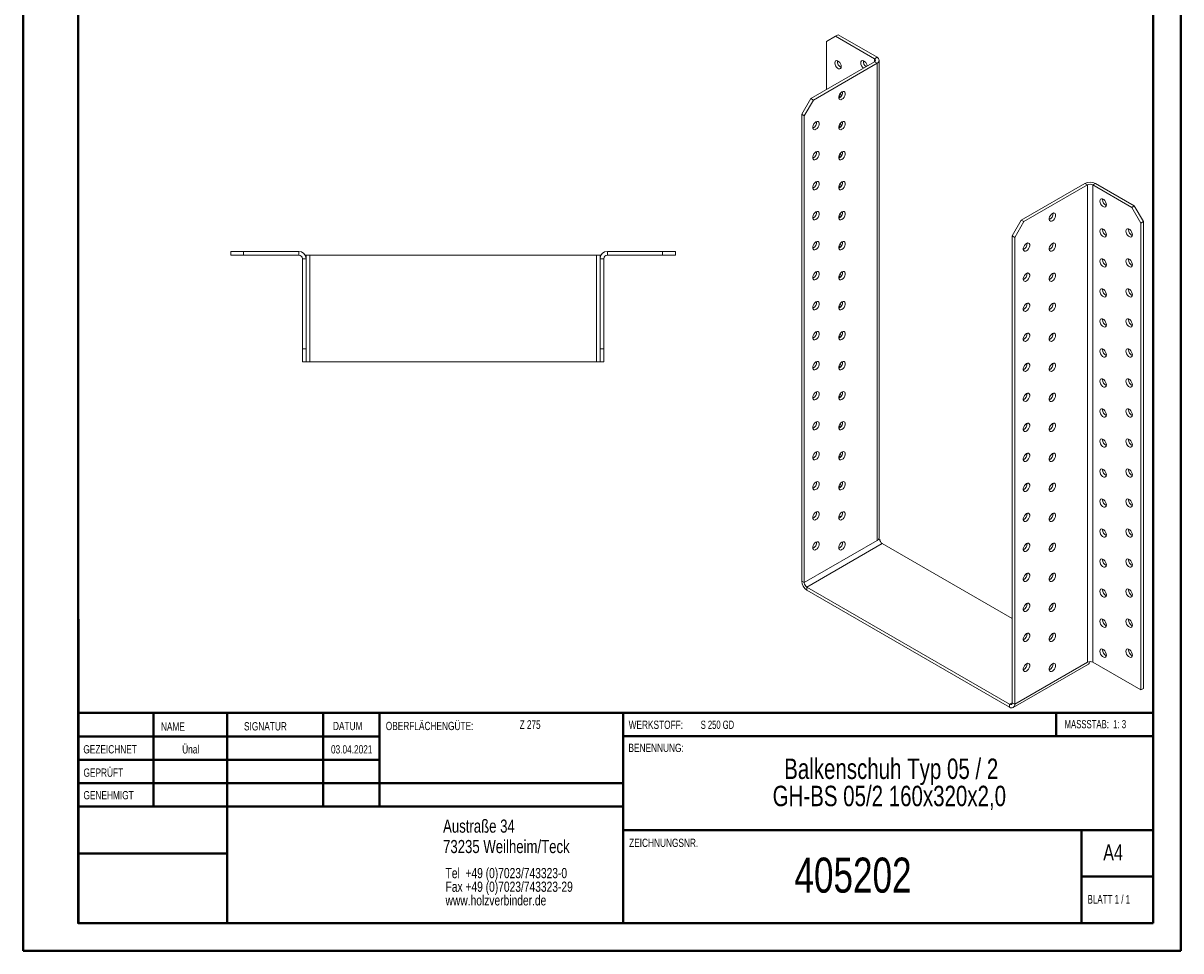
# Model space of a CAD drawing. Header units: millimetres. Extents: x 0 to 210, y 0 to 297.
# Tile 1 of 2: x 0 to 210, y 0 to 168. Entities that reach past the tile are written whole.
import ezdxf

# ---------------------------------------------------------------- set-up
doc = ezdxf.new("R2010")
doc.units = ezdxf.units.MM
doc.styles.add('SLDTEXTSTYLE0', font='TXT', dxfattribs={"width": 0.75})
doc.styles.add('SLDTEXTSTYLE1', font='TXT', dxfattribs={"width": 0.681818})
doc.styles.add('SLDTEXTSTYLE2', font='TXT', dxfattribs={"width": 0.7})
doc.styles.add('SLDTEXTSTYLE3', font='TXT', dxfattribs={"width": 0.6875})

# ---------------------------------------------------------------- blocks, each defined once
blk = doc.blocks.new('SW_NOTE_0')
at = {"color": 0, "linetype": 'Continuous', "lineweight": 0, "char_height": 1.8521, "attachment_point": 1, "style": 'SLDTEXTSTYLE0'}
for s, insert in [('Tel  +49 (0)7023/743323-0', (0, 2.39)), ('Fax +49 (0)7023/743323-29', (0, -0.08)), ('www.holzverbinder.de', (0, -2.55))]:
    blk.add_mtext(s, dxfattribs=dict(at, insert=insert))
blk = doc.blocks.new('SW_NOTE_1')
at = {"color": 0, "linetype": 'Continuous', "lineweight": 0, "char_height": 3.7042, "attachment_point": 2, "style": 'SLDTEXTSTYLE0'}
for s, insert in [('Balkenschuh Typ 05 / 2', (26.74, 4.77)), ('GH-BS 05/2 160x320x2,0', (26.4, -0.16))]:
    blk.add_mtext(s, dxfattribs=dict(at, insert=insert))

msp = doc.modelspace()

# ---------------------------------------------------------------- linework, layer by layer
at = {"color": 7, "linetype": 'Continuous', "lineweight": 40}
for p, q in [((0.08, 0.21), (0.08, 297.21)), ((210.08, 0.21), (210.08, 297.21)), ((10.08, 5.21), (10.08, 292.21)), ((205.08, 5.21), (205.08, 292.21)), ((10.11, 60.37), (10.11, 5.12)), ((205.08, 43.37), (10.11, 43.37)), ((23.71, 43.37), (23.71, 26.37)), ((37.1, 43.37), (37.1, 5.12)), ((54.51, 43.37), (54.51, 26.37)), ((64.71, 26.37), (64.71, 43.37)), ((108.91, 43.37), (108.91, 5.12)), ((187.47, 39.12), (187.47, 43.37)), ((64.71, 39.1), (10.11, 39.1)), ((205.08, 39.12), (108.91, 39.12)), ((64.71, 34.87), (10.11, 34.87)), ((108.91, 30.62), (10.11, 30.62)), ((108.91, 26.37), (10.11, 26.37)), ((108.91, 22.12), (205.08, 22.12)), ((192.08, 5.21), (192.08, 22.21)), ((37.1, 17.87), (10.11, 17.87)), ((10.11, 13.71), (10.08, 13.71)), ((205.08, 13.71), (192.08, 13.71)), ((10.11, 9.46), (10.08, 9.46)), ((10.08, 5.21), (205.08, 5.21)), ((205.08, 5.21), (180.99, 5.21)), ((0.08, 0.21), (210.08, 0.21))]:
    msp.add_line(p, q, dxfattribs=at)
at = {"color": 7, "linetype": 'Continuous', "lineweight": 15}
for p, q in [((147.43, 166.05), (145.78, 165.1)), ((147.9, 166.32), (147.43, 166.05)), ((154.5, 161.97), (147.43, 166.05)), ((154.97, 162.24), (147.9, 166.32)), ((145.78, 165.1), (145.78, 156.39)), ((154.5, 161.97), (154.97, 162.24)), ((154.5, 161.97), (154.5, 161.42)), ((142.95, 154.76), (154.5, 161.42)), ((143.42, 154.48), (154.97, 161.15)), ((154.5, 161.42), (154.97, 161.15)), ((154.97, 74.6), (154.97, 161.15)), ((155.36, 75.14), (155.36, 161.69)), ((141.3, 151.9), (142.95, 154.76)), ((143.42, 154.48), (141.77, 151.63)), ((142.95, 154.76), (143.42, 154.48)), ((141.77, 151.63), (141.3, 151.9)), ((141.3, 67.25), (141.3, 151.9)), ((141.77, 66.98), (141.77, 151.63)), ((181.13, 132.71), (192.68, 139.38)), ((181.61, 132.44), (193.16, 139.11)), ((193.16, 139.11), (192.68, 139.38)), ((193.16, 139.11), (193.16, 52.55)), ((194.1, 139.11), (194.57, 139.38)), ((194.1, 52.55), (194.1, 139.11)), ((201.17, 135.03), (194.1, 139.11)), ((201.64, 135.3), (194.57, 139.38)), ((195.87, 136.45), (195.88, 136.57)), ((201.17, 135.03), (201.64, 135.3)), ((202.82, 132.17), (201.17, 135.03)), ((201.64, 135.3), (203.29, 132.44)), ((179.48, 129.85), (181.13, 132.71)), ((181.61, 132.44), (179.96, 129.58)), ((181.13, 132.71), (181.61, 132.44)), ((203.29, 132.44), (202.82, 132.17)), ((203.29, 47.79), (203.29, 132.44)), ((195.87, 131.01), (195.88, 131.13)), ((200.58, 131.01), (200.59, 131.13)), ((202.82, 47.52), (202.82, 132.17)), ((179.96, 129.58), (179.48, 129.85)), ((179.48, 45.21), (179.48, 129.85)), ((179.96, 44.93), (179.96, 129.58)), ((37.73, 126.37), (37.73, 127.04)), ((37.73, 127.04), (40.06, 127.04)), ((40.06, 126.37), (37.73, 126.37)), ((40.06, 127.04), (40.06, 126.37)), ((50.06, 127.04), (40.06, 127.04)), ((50.06, 126.37), (40.06, 126.37)), ((50.06, 126.37), (50.06, 127.04)), ((51.4, 126.37), (51.22, 126.37)), ((51.4, 126.37), (51.4, 125.71)), ((52.06, 126.37), (51.4, 126.37)), ((52.06, 107.04), (52.06, 126.37)), ((104.06, 126.37), (52.06, 126.37)), ((104.73, 126.37), (104.06, 126.37)), ((104.06, 126.37), (104.06, 107.04)), ((104.73, 125.71), (104.73, 126.37)), ((104.73, 126.37), (104.91, 126.37)), ((106.06, 126.37), (106.06, 127.04)), ((116.06, 127.04), (106.06, 127.04)), ((116.06, 126.37), (106.06, 126.37)), ((116.06, 126.37), (116.06, 127.04)), ((116.06, 127.04), (118.4, 127.04)), ((118.4, 126.37), (116.06, 126.37)), ((118.4, 127.04), (118.4, 126.37)), ((50.73, 125.71), (51.4, 125.71)), ((50.73, 109.37), (50.73, 125.71)), ((51.4, 109.37), (51.4, 125.71)), ((105.4, 125.71), (104.73, 125.71)), ((104.73, 109.37), (104.73, 125.71)), ((105.4, 109.37), (105.4, 125.71)), ((195.87, 125.57), (195.88, 125.69)), ((200.58, 125.57), (200.59, 125.69)), ((195.87, 120.12), (195.88, 120.24)), ((200.58, 120.12), (200.59, 120.24)), ((195.87, 114.68), (195.88, 114.8)), ((200.58, 114.68), (200.59, 114.8)), ((50.73, 109.37), (51.4, 109.37)), ((50.73, 107.04), (50.73, 109.37)), ((51.4, 109.37), (51.4, 107.04)), ((104.73, 109.37), (105.4, 109.37)), ((104.73, 107.04), (104.73, 109.37)), ((105.4, 109.37), (105.4, 107.04)), ((195.87, 109.24), (195.88, 109.35)), ((200.58, 109.24), (200.59, 109.36)), ((51.4, 107.04), (50.73, 107.04)), ((51.4, 107.04), (52.06, 107.04)), ((52.06, 107.04), (104.06, 107.04)), ((104.06, 107.04), (104.73, 107.04)), ((105.4, 107.04), (104.73, 107.04)), ((195.87, 103.79), (195.88, 103.91)), ((200.58, 103.79), (200.59, 103.91)), ((195.87, 98.35), (195.88, 98.47)), ((200.58, 98.35), (200.59, 98.47)), ((195.87, 92.91), (195.88, 93.02)), ((200.58, 92.91), (200.59, 93.02)), ((195.87, 87.46), (195.88, 87.58)), ((200.58, 87.46), (200.59, 87.58)), ((195.87, 82.02), (195.88, 82.14)), ((200.58, 82.02), (200.59, 82.14)), ((148.09, 79.11), (148.42, 78.93)), ((195.87, 76.57), (195.88, 76.69)), ((200.58, 76.57), (200.59, 76.69)), ((154.97, 74.6), (141.77, 66.98)), ((142.24, 66.16), (155.91, 74.05)), ((155.44, 74.87), (154.97, 74.6)), ((155.44, 74.87), (155.32, 74.94)), ((179.48, 60.45), (155.91, 74.05)), ((195.87, 71.13), (195.88, 71.25)), ((200.58, 71.13), (200.59, 71.25)), ((141.77, 66.98), (141.3, 67.25)), ((142.24, 66.16), (179.01, 44.93)), ((142.24, 66.16), (142.24, 65.62)), ((142.24, 65.62), (179.01, 44.39)), ((195.87, 65.69), (195.88, 65.81)), ((200.58, 65.69), (200.59, 65.81)), ((195.87, 60.24), (195.88, 60.36)), ((200.58, 60.24), (200.59, 60.36)), ((195.87, 54.8), (195.88, 54.92)), ((200.58, 54.8), (200.59, 54.92)), ((179.96, 44.93), (193.16, 52.55)), ((194.1, 52.55), (202.82, 47.52)), ((179.68, 44.32), (193.35, 52.22)), ((203.29, 47.79), (202.82, 47.52)), ((179.48, 45.21), (179.01, 44.93)), ((179.01, 44.93), (179.01, 44.39)), ((179.48, 45.21), (179.96, 44.93))]:
    msp.add_line(p, q, dxfattribs=at)
at = {"color": 7, "linetype": 'Continuous', "lineweight": 0}
for p, q in [((64.71, 39.12), (10.11, 39.12)), ((23.71, 5.21), (23.71, 5.12)), ((54.51, 5.21), (54.51, 5.12))]:
    msp.add_line(p, q, dxfattribs=at)
at = {"color": 7, "linetype": 'Continuous', "lineweight": 15, "flags": 128}
for points in [[(148.49, 160.54), (148.45, 160.79), (148.35, 161.05), (148.2, 161.3), (148, 161.49), (147.8, 161.61), (147.61, 161.64), (147.45, 161.58), (147.35, 161.43), (147.31, 161.22), (147.35, 160.96), (147.45, 160.7), (147.61, 160.46), (147.8, 160.27), (148, 160.15), (148.2, 160.12), (148.35, 160.18), (148.45, 160.33), (148.49, 160.54)], [(153.19, 160.67), (153.17, 160.79), (153.07, 161.05), (152.91, 161.3), (152.72, 161.49), (152.51, 161.61), (152.32, 161.64), (152.16, 161.58), (152.06, 161.43), (152.03, 161.22), (152.06, 160.97), (152.16, 160.7), (152.32, 160.46), (152.51, 160.27)], [(148.61, 155.98), (148.41, 155.82), (148.23, 155.6), (148.1, 155.34), (148.03, 155.08), (148.03, 154.85), (148.1, 154.66), (148.23, 154.56), (148.41, 154.54), (148.61, 154.62), (148.81, 154.78), (148.99, 155), (149.12, 155.25), (149.19, 155.52), (149.19, 155.75), (149.12, 155.93), (148.99, 156.04), (148.81, 156.06), (148.61, 155.98)], [(143.89, 150.54), (143.69, 150.38), (143.52, 150.16), (143.38, 149.9), (143.31, 149.64), (143.31, 149.4), (143.38, 149.22), (143.52, 149.12), (143.69, 149.1), (143.89, 149.18), (144.1, 149.33), (144.27, 149.55), (144.4, 149.81), (144.47, 150.07), (144.47, 150.31), (144.4, 150.49), (144.27, 150.6), (144.1, 150.61), (143.89, 150.54)], [(148.61, 150.54), (148.41, 150.38), (148.23, 150.16), (148.1, 149.9), (148.03, 149.64), (148.03, 149.4), (148.1, 149.22), (148.23, 149.12), (148.41, 149.1), (148.61, 149.18), (148.81, 149.33), (148.99, 149.55), (149.12, 149.81), (149.19, 150.07), (149.19, 150.31), (149.12, 150.49), (148.99, 150.6), (148.81, 150.61), (148.61, 150.54)], [(143.89, 145.09), (143.69, 144.94), (143.52, 144.72), (143.38, 144.46), (143.31, 144.2), (143.31, 143.96), (143.38, 143.78), (143.52, 143.67), (143.69, 143.66), (143.89, 143.73), (144.1, 143.89), (144.27, 144.11), (144.4, 144.37), (144.47, 144.63), (144.47, 144.87), (144.4, 145.05), (144.27, 145.15), (144.1, 145.17), (143.89, 145.09)], [(148.61, 145.09), (148.41, 144.94), (148.23, 144.71), (148.1, 144.46), (148.03, 144.2), (148.03, 143.96), (148.1, 143.78), (148.23, 143.67), (148.41, 143.66), (148.61, 143.73), (148.81, 143.89), (148.99, 144.11), (149.12, 144.37), (149.19, 144.63), (149.19, 144.87), (149.12, 145.05), (148.99, 145.15), (148.81, 145.17), (148.61, 145.09)], [(143.89, 139.65), (143.69, 139.49), (143.52, 139.27), (143.38, 139.01), (143.31, 138.75), (143.31, 138.52), (143.38, 138.33), (143.52, 138.23), (143.69, 138.21), (143.89, 138.29), (144.1, 138.45), (144.27, 138.67), (144.4, 138.92), (144.47, 139.19), (144.47, 139.42), (144.4, 139.6), (144.27, 139.71), (144.1, 139.72), (143.89, 139.65)], [(148.61, 139.65), (148.41, 139.49), (148.23, 139.27), (148.1, 139.01), (148.03, 138.75), (148.03, 138.52), (148.1, 138.33), (148.23, 138.23), (148.41, 138.21), (148.61, 138.29), (148.81, 138.45), (148.99, 138.67), (149.12, 138.92), (149.19, 139.19), (149.19, 139.42), (149.12, 139.6), (148.99, 139.71), (148.81, 139.72), (148.61, 139.65)], [(195.39, 136.18), (195.43, 136.39), (195.53, 136.54), (195.69, 136.6), (195.88, 136.57), (196.09, 136.45), (196.28, 136.26), (196.44, 136.02), (196.54, 135.75), (196.57, 135.5), (196.54, 135.29), (196.44, 135.14), (196.28, 135.08), (196.09, 135.11), (195.88, 135.23), (195.69, 135.42), (195.53, 135.66), (195.43, 135.93), (195.39, 136.18)], [(143.89, 134.21), (143.69, 134.05), (143.52, 133.83), (143.38, 133.57), (143.31, 133.31), (143.31, 133.07), (143.38, 132.89), (143.52, 132.79), (143.69, 132.77), (143.89, 132.84), (144.1, 133), (144.27, 133.22), (144.4, 133.48), (144.47, 133.74), (144.47, 133.98), (144.4, 134.16), (144.27, 134.27), (144.1, 134.28), (143.89, 134.21)], [(148.61, 134.21), (148.41, 134.05), (148.23, 133.83), (148.1, 133.57), (148.03, 133.31), (148.03, 133.07), (148.1, 132.89), (148.23, 132.79), (148.41, 132.77), (148.61, 132.84), (148.81, 133), (148.99, 133.22), (149.12, 133.48), (149.19, 133.74), (149.19, 133.98), (149.12, 134.16), (148.99, 134.26), (148.81, 134.28), (148.61, 134.21)], [(186.79, 133.94), (186.59, 133.78), (186.41, 133.56), (186.28, 133.3), (186.21, 133.04), (186.21, 132.8), (186.28, 132.62), (186.41, 132.52), (186.59, 132.5), (186.79, 132.58), (186.99, 132.73), (187.17, 132.95), (187.3, 133.21), (187.37, 133.47), (187.37, 133.71), (187.3, 133.89), (187.17, 134), (186.99, 134.01), (186.79, 133.94)], [(195.39, 130.74), (195.43, 130.95), (195.53, 131.1), (195.69, 131.16), (195.88, 131.13), (196.09, 131.01), (196.28, 130.82), (196.44, 130.57), (196.54, 130.31), (196.57, 130.06), (196.54, 129.85), (196.44, 129.7), (196.28, 129.64), (196.09, 129.67), (195.88, 129.79), (195.69, 129.98), (195.53, 130.22), (195.43, 130.48), (195.39, 130.74)], [(200.11, 130.74), (200.14, 130.95), (200.25, 131.1), (200.4, 131.16), (200.6, 131.13), (200.8, 131.01), (200.99, 130.82), (201.15, 130.58), (201.25, 130.31), (201.29, 130.06), (201.25, 129.85), (201.15, 129.7), (200.99, 129.64), (200.8, 129.67), (200.6, 129.79), (200.4, 129.98), (200.25, 130.22), (200.14, 130.49), (200.11, 130.74)], [(143.89, 128.76), (143.69, 128.6), (143.52, 128.38), (143.38, 128.13), (143.31, 127.86), (143.31, 127.63), (143.38, 127.45), (143.52, 127.34), (143.69, 127.33), (143.89, 127.4), (144.1, 127.56), (144.27, 127.78), (144.4, 128.04), (144.47, 128.3), (144.47, 128.53), (144.4, 128.72), (144.27, 128.82), (144.1, 128.84), (143.89, 128.76)], [(148.61, 128.76), (148.41, 128.6), (148.23, 128.38), (148.1, 128.13), (148.03, 127.86), (148.03, 127.63), (148.1, 127.45), (148.23, 127.34), (148.41, 127.33), (148.61, 127.4), (148.81, 127.56), (148.99, 127.78), (149.12, 128.04), (149.19, 128.3), (149.19, 128.53), (149.12, 128.72), (148.99, 128.82), (148.81, 128.84), (148.61, 128.76)], [(182.08, 128.49), (181.88, 128.34), (181.7, 128.12), (181.57, 127.86), (181.5, 127.6), (181.5, 127.36), (181.57, 127.18), (181.7, 127.07), (181.88, 127.06), (182.08, 127.13), (182.28, 127.29), (182.46, 127.51), (182.59, 127.77), (182.66, 128.03), (182.66, 128.27), (182.59, 128.45), (182.46, 128.55), (182.28, 128.57), (182.08, 128.49)], [(186.79, 128.49), (186.59, 128.34), (186.41, 128.12), (186.28, 127.86), (186.21, 127.6), (186.21, 127.36), (186.28, 127.18), (186.41, 127.07), (186.59, 127.06), (186.79, 127.13), (186.99, 127.29), (187.17, 127.51), (187.3, 127.77), (187.37, 128.03), (187.37, 128.27), (187.3, 128.45), (187.17, 128.55), (186.99, 128.57), (186.79, 128.49)], [(195.39, 125.29), (195.43, 125.51), (195.53, 125.65), (195.69, 125.71), (195.88, 125.68), (196.09, 125.57), (196.28, 125.37), (196.44, 125.13), (196.54, 124.87), (196.57, 124.61), (196.54, 124.4), (196.44, 124.26), (196.28, 124.2), (196.09, 124.23), (195.88, 124.34), (195.69, 124.54), (195.53, 124.78), (195.43, 125.04), (195.39, 125.29)], [(200.11, 125.3), (200.14, 125.51), (200.25, 125.65), (200.4, 125.71), (200.6, 125.68), (200.8, 125.57), (200.99, 125.37), (201.15, 125.13), (201.25, 124.87), (201.29, 124.61), (201.25, 124.4), (201.15, 124.26), (200.99, 124.2), (200.8, 124.23), (200.6, 124.34), (200.4, 124.54), (200.25, 124.78), (200.14, 125.04), (200.11, 125.3)], [(143.89, 123.32), (143.69, 123.16), (143.52, 122.94), (143.38, 122.68), (143.31, 122.42), (143.31, 122.18), (143.38, 122), (143.52, 121.9), (143.69, 121.88), (143.89, 121.96), (144.1, 122.12), (144.27, 122.34), (144.4, 122.59), (144.47, 122.86), (144.47, 123.09), (144.4, 123.27), (144.27, 123.38), (144.1, 123.39), (143.89, 123.32)], [(148.61, 123.32), (148.41, 123.16), (148.23, 122.94), (148.1, 122.68), (148.03, 122.42), (148.03, 122.18), (148.1, 122), (148.23, 121.9), (148.41, 121.88), (148.61, 121.96), (148.81, 122.11), (148.99, 122.34), (149.12, 122.59), (149.19, 122.85), (149.19, 123.09), (149.12, 123.27), (148.99, 123.38), (148.81, 123.39), (148.61, 123.32)], [(182.08, 123.05), (181.88, 122.89), (181.7, 122.67), (181.57, 122.42), (181.5, 122.15), (181.5, 121.92), (181.57, 121.73), (181.7, 121.63), (181.88, 121.61), (182.08, 121.69), (182.28, 121.85), (182.46, 122.07), (182.59, 122.32), (182.66, 122.59), (182.66, 122.82), (182.59, 123), (182.46, 123.11), (182.28, 123.13), (182.08, 123.05)], [(186.79, 123.05), (186.59, 122.89), (186.41, 122.67), (186.28, 122.41), (186.21, 122.15), (186.21, 121.92), (186.28, 121.73), (186.41, 121.63), (186.59, 121.61), (186.79, 121.69), (186.99, 121.85), (187.17, 122.07), (187.3, 122.32), (187.37, 122.59), (187.37, 122.82), (187.3, 123), (187.17, 123.11), (186.99, 123.12), (186.79, 123.05)], [(195.39, 119.85), (195.43, 120.06), (195.53, 120.21), (195.69, 120.27), (195.88, 120.24), (196.09, 120.12), (196.28, 119.93), (196.44, 119.69), (196.54, 119.42), (196.57, 119.17), (196.54, 118.96), (196.44, 118.81), (196.28, 118.75), (196.09, 118.78), (195.88, 118.9), (195.69, 119.09), (195.53, 119.33), (195.43, 119.6), (195.39, 119.85)], [(200.11, 119.85), (200.14, 120.06), (200.25, 120.21), (200.4, 120.27), (200.6, 120.24), (200.8, 120.12), (200.99, 119.93), (201.15, 119.69), (201.25, 119.42), (201.29, 119.17), (201.25, 118.96), (201.15, 118.81), (200.99, 118.75), (200.8, 118.78), (200.6, 118.9), (200.4, 119.09), (200.25, 119.33), (200.14, 119.6), (200.11, 119.85)], [(143.89, 117.88), (143.69, 117.72), (143.52, 117.5), (143.38, 117.24), (143.31, 116.98), (143.31, 116.74), (143.38, 116.56), (143.52, 116.45), (143.69, 116.44), (143.89, 116.51), (144.1, 116.67), (144.27, 116.89), (144.4, 117.15), (144.47, 117.41), (144.47, 117.65), (144.4, 117.83), (144.27, 117.93), (144.1, 117.95), (143.89, 117.88)], [(148.61, 117.87), (148.41, 117.72), (148.23, 117.5), (148.1, 117.24), (148.03, 116.98), (148.03, 116.74), (148.1, 116.56), (148.23, 116.45), (148.41, 116.44), (148.61, 116.51), (148.81, 116.67), (148.99, 116.89), (149.12, 117.15), (149.19, 117.41), (149.19, 117.65), (149.12, 117.83), (148.99, 117.93), (148.81, 117.95), (148.61, 117.87)], [(182.08, 117.61), (181.88, 117.45), (181.7, 117.23), (181.57, 116.97), (181.5, 116.71), (181.5, 116.47), (181.57, 116.29), (181.7, 116.19), (181.88, 116.17), (182.08, 116.25), (182.28, 116.4), (182.46, 116.62), (182.59, 116.88), (182.66, 117.14), (182.66, 117.38), (182.59, 117.56), (182.46, 117.67), (182.28, 117.68), (182.08, 117.61)], [(186.79, 117.61), (186.59, 117.45), (186.41, 117.23), (186.28, 116.97), (186.21, 116.71), (186.21, 116.47), (186.28, 116.29), (186.41, 116.19), (186.59, 116.17), (186.79, 116.25), (186.99, 116.4), (187.17, 116.62), (187.3, 116.88), (187.37, 117.14), (187.37, 117.38), (187.3, 117.56), (187.17, 117.67), (186.99, 117.68), (186.79, 117.61)], [(195.39, 114.41), (195.43, 114.62), (195.53, 114.77), (195.69, 114.83), (195.88, 114.8), (196.09, 114.68), (196.28, 114.49), (196.44, 114.24), (196.54, 113.98), (196.57, 113.73), (196.54, 113.51), (196.44, 113.37), (196.28, 113.31), (196.09, 113.34), (195.88, 113.46), (195.69, 113.65), (195.53, 113.89), (195.43, 114.15), (195.39, 114.41)], [(200.11, 114.41), (200.14, 114.62), (200.25, 114.77), (200.4, 114.83), (200.6, 114.8), (200.8, 114.68), (200.99, 114.49), (201.15, 114.24), (201.25, 113.98), (201.29, 113.73), (201.25, 113.52), (201.15, 113.37), (200.99, 113.31), (200.8, 113.34), (200.6, 113.46), (200.4, 113.65), (200.25, 113.89), (200.14, 114.15), (200.11, 114.41)], [(143.89, 112.43), (143.69, 112.27), (143.52, 112.05), (143.38, 111.8), (143.31, 111.53), (143.31, 111.3), (143.38, 111.12), (143.52, 111.01), (143.69, 111), (143.89, 111.07), (144.1, 111.23), (144.27, 111.45), (144.4, 111.71), (144.47, 111.97), (144.47, 112.2), (144.4, 112.39), (144.27, 112.49), (144.1, 112.51), (143.89, 112.43)], [(148.61, 112.43), (148.41, 112.27), (148.23, 112.05), (148.1, 111.8), (148.03, 111.53), (148.03, 111.3), (148.1, 111.12), (148.23, 111.01), (148.41, 110.99), (148.61, 111.07), (148.81, 111.23), (148.99, 111.45), (149.12, 111.7), (149.19, 111.97), (149.19, 112.2), (149.12, 112.39), (148.99, 112.49), (148.81, 112.51), (148.61, 112.43)], [(182.08, 112.16), (181.88, 112.01), (181.7, 111.78), (181.57, 111.53), (181.5, 111.27), (181.5, 111.03), (181.57, 110.85), (181.7, 110.74), (181.88, 110.73), (182.08, 110.8), (182.28, 110.96), (182.46, 111.18), (182.59, 111.44), (182.66, 111.7), (182.66, 111.94), (182.59, 112.12), (182.46, 112.22), (182.28, 112.24), (182.08, 112.16)], [(186.79, 112.16), (186.59, 112), (186.41, 111.78), (186.28, 111.53), (186.21, 111.27), (186.21, 111.03), (186.28, 110.85), (186.41, 110.74), (186.59, 110.73), (186.79, 110.8), (186.99, 110.96), (187.17, 111.18), (187.3, 111.44), (187.37, 111.7), (187.37, 111.94), (187.3, 112.12), (187.17, 112.22), (186.99, 112.24), (186.79, 112.16)], [(195.39, 108.96), (195.43, 109.18), (195.53, 109.32), (195.69, 109.38), (195.88, 109.35), (196.09, 109.23), (196.28, 109.04), (196.44, 108.8), (196.54, 108.54), (196.57, 108.28), (196.54, 108.07), (196.44, 107.93), (196.28, 107.86), (196.09, 107.89), (195.88, 108.01), (195.69, 108.2), (195.53, 108.45), (195.43, 108.71), (195.39, 108.96)], [(200.11, 108.96), (200.14, 109.18), (200.25, 109.32), (200.4, 109.38), (200.6, 109.35), (200.8, 109.24), (200.99, 109.04), (201.15, 108.8), (201.25, 108.54), (201.29, 108.28), (201.25, 108.07), (201.15, 107.93), (200.99, 107.86), (200.8, 107.89), (200.6, 108.01), (200.4, 108.2), (200.25, 108.45), (200.14, 108.71), (200.11, 108.96)], [(143.89, 106.99), (143.69, 106.83), (143.52, 106.61), (143.38, 106.35), (143.31, 106.09), (143.31, 105.85), (143.38, 105.67), (143.52, 105.57), (143.69, 105.55), (143.89, 105.63), (144.1, 105.78), (144.27, 106), (144.4, 106.26), (144.47, 106.52), (144.47, 106.76), (144.4, 106.94), (144.27, 107.05), (144.1, 107.06), (143.89, 106.99)], [(148.61, 106.99), (148.41, 106.83), (148.23, 106.61), (148.1, 106.35), (148.03, 106.09), (148.03, 105.85), (148.1, 105.67), (148.23, 105.57), (148.41, 105.55), (148.61, 105.63), (148.81, 105.78), (148.99, 106), (149.12, 106.26), (149.19, 106.52), (149.19, 106.76), (149.12, 106.94), (148.99, 107.05), (148.81, 107.06), (148.61, 106.99)], [(182.08, 106.72), (181.88, 106.56), (181.7, 106.34), (181.57, 106.08), (181.5, 105.82), (181.5, 105.59), (181.57, 105.4), (181.7, 105.3), (181.88, 105.28), (182.08, 105.36), (182.28, 105.52), (182.46, 105.74), (182.59, 105.99), (182.66, 106.26), (182.66, 106.49), (182.59, 106.67), (182.46, 106.78), (182.28, 106.79), (182.08, 106.72)], [(186.79, 106.72), (186.59, 106.56), (186.41, 106.34), (186.28, 106.08), (186.21, 105.82), (186.21, 105.59), (186.28, 105.4), (186.41, 105.3), (186.59, 105.28), (186.79, 105.36), (186.99, 105.52), (187.17, 105.74), (187.3, 105.99), (187.37, 106.26), (187.37, 106.49), (187.3, 106.67), (187.17, 106.78), (186.99, 106.79), (186.79, 106.72)], [(195.39, 103.52), (195.43, 103.73), (195.53, 103.88), (195.69, 103.94), (195.88, 103.91), (196.09, 103.79), (196.28, 103.6), (196.44, 103.36), (196.54, 103.09), (196.57, 102.84), (196.54, 102.63), (196.44, 102.48), (196.28, 102.42), (196.09, 102.45), (195.88, 102.57), (195.69, 102.76), (195.53, 103), (195.43, 103.27), (195.39, 103.52)], [(200.11, 103.52), (200.14, 103.73), (200.25, 103.88), (200.4, 103.94), (200.6, 103.91), (200.8, 103.79), (200.99, 103.6), (201.15, 103.36), (201.25, 103.09), (201.29, 102.84), (201.25, 102.63), (201.15, 102.48), (200.99, 102.42), (200.8, 102.45), (200.6, 102.57), (200.4, 102.76), (200.25, 103), (200.14, 103.27), (200.11, 103.52)], [(143.89, 101.54), (143.69, 101.39), (143.52, 101.17), (143.38, 100.91), (143.31, 100.65), (143.31, 100.41), (143.38, 100.23), (143.52, 100.12), (143.69, 100.11), (143.89, 100.18), (144.1, 100.34), (144.27, 100.56), (144.4, 100.82), (144.47, 101.08), (144.47, 101.32), (144.4, 101.5), (144.27, 101.6), (144.1, 101.62), (143.89, 101.54)], [(148.61, 101.54), (148.41, 101.39), (148.23, 101.17), (148.1, 100.91), (148.03, 100.65), (148.03, 100.41), (148.1, 100.23), (148.23, 100.12), (148.41, 100.11), (148.61, 100.18), (148.81, 100.34), (148.99, 100.56), (149.12, 100.82), (149.19, 101.08), (149.19, 101.32), (149.12, 101.5), (148.99, 101.6), (148.81, 101.62), (148.61, 101.54)], [(182.08, 101.28), (181.88, 101.12), (181.7, 100.9), (181.57, 100.64), (181.5, 100.38), (181.5, 100.14), (181.57, 99.96), (181.7, 99.86), (181.88, 99.84), (182.08, 99.91), (182.28, 100.07), (182.46, 100.29), (182.59, 100.55), (182.66, 100.81), (182.66, 101.05), (182.59, 101.23), (182.46, 101.34), (182.28, 101.35), (182.08, 101.28)], [(186.79, 101.28), (186.59, 101.12), (186.41, 100.9), (186.28, 100.64), (186.21, 100.38), (186.21, 100.14), (186.28, 99.96), (186.41, 99.85), (186.59, 99.84), (186.79, 99.91), (186.99, 100.07), (187.17, 100.29), (187.3, 100.55), (187.37, 100.81), (187.37, 101.05), (187.3, 101.23), (187.17, 101.33), (186.99, 101.35), (186.79, 101.28)], [(195.39, 98.08), (195.43, 98.29), (195.53, 98.43), (195.69, 98.5), (195.88, 98.47), (196.09, 98.35), (196.28, 98.16), (196.44, 97.91), (196.54, 97.65), (196.57, 97.4), (196.54, 97.18), (196.44, 97.04), (196.28, 96.98), (196.09, 97.01), (195.88, 97.13), (195.69, 97.32), (195.53, 97.56), (195.43, 97.82), (195.39, 98.08)], [(200.11, 98.08), (200.14, 98.29), (200.25, 98.43), (200.4, 98.5), (200.6, 98.47), (200.8, 98.35), (200.99, 98.16), (201.15, 97.91), (201.25, 97.65), (201.29, 97.4), (201.25, 97.18), (201.15, 97.04), (200.99, 96.98), (200.8, 97.01), (200.6, 97.13), (200.4, 97.32), (200.25, 97.56), (200.14, 97.82), (200.11, 98.08)], [(143.89, 96.1), (143.69, 95.94), (143.52, 95.72), (143.38, 95.47), (143.31, 95.2), (143.31, 94.97), (143.38, 94.79), (143.52, 94.68), (143.69, 94.66), (143.89, 94.74), (144.1, 94.9), (144.27, 95.12), (144.4, 95.37), (144.47, 95.64), (144.47, 95.87), (144.4, 96.05), (144.27, 96.16), (144.1, 96.18), (143.89, 96.1)], [(148.61, 96.1), (148.41, 95.94), (148.23, 95.72), (148.1, 95.47), (148.03, 95.2), (148.03, 94.97), (148.1, 94.78), (148.23, 94.68), (148.41, 94.66), (148.61, 94.74), (148.81, 94.9), (148.99, 95.12), (149.12, 95.37), (149.19, 95.64), (149.19, 95.87), (149.12, 96.05), (148.99, 96.16), (148.81, 96.18), (148.61, 96.1)], [(182.08, 95.83), (181.88, 95.67), (181.7, 95.45), (181.57, 95.2), (181.5, 94.93), (181.5, 94.7), (181.57, 94.52), (181.7, 94.41), (181.88, 94.4), (182.08, 94.47), (182.28, 94.63), (182.46, 94.85), (182.59, 95.11), (182.66, 95.37), (182.66, 95.6), (182.59, 95.79), (182.46, 95.89), (182.28, 95.91), (182.08, 95.83)], [(186.79, 95.83), (186.59, 95.67), (186.41, 95.45), (186.28, 95.2), (186.21, 94.93), (186.21, 94.7), (186.28, 94.52), (186.41, 94.41), (186.59, 94.4), (186.79, 94.47), (186.99, 94.63), (187.17, 94.85), (187.3, 95.11), (187.37, 95.37), (187.37, 95.6), (187.3, 95.79), (187.17, 95.89), (186.99, 95.91), (186.79, 95.83)], [(195.39, 92.63), (195.43, 92.85), (195.53, 92.99), (195.69, 93.05), (195.88, 93.02), (196.09, 92.9), (196.28, 92.71), (196.44, 92.47), (196.54, 92.21), (196.57, 91.95), (196.54, 91.74), (196.44, 91.59), (196.28, 91.53), (196.09, 91.56), (195.88, 91.68), (195.69, 91.87), (195.53, 92.12), (195.43, 92.38), (195.39, 92.63)], [(200.11, 92.63), (200.14, 92.85), (200.25, 92.99), (200.4, 93.05), (200.6, 93.02), (200.8, 92.9), (200.99, 92.71), (201.15, 92.47), (201.25, 92.21), (201.29, 91.95), (201.25, 91.74), (201.15, 91.6), (200.99, 91.53), (200.8, 91.56), (200.6, 91.68), (200.4, 91.87), (200.25, 92.12), (200.14, 92.38), (200.11, 92.63)], [(143.89, 90.66), (143.69, 90.5), (143.52, 90.28), (143.38, 90.02), (143.31, 89.76), (143.31, 89.52), (143.38, 89.34), (143.52, 89.24), (143.69, 89.22), (143.89, 89.3), (144.1, 89.45), (144.27, 89.67), (144.4, 89.93), (144.47, 90.19), (144.47, 90.43), (144.4, 90.61), (144.27, 90.72), (144.1, 90.73), (143.89, 90.66)], [(148.61, 90.66), (148.41, 90.5), (148.23, 90.28), (148.1, 90.02), (148.03, 89.76), (148.03, 89.52), (148.1, 89.34), (148.23, 89.24), (148.41, 89.22), (148.61, 89.3), (148.81, 89.45), (148.99, 89.67), (149.12, 89.93), (149.19, 90.19), (149.19, 90.43), (149.12, 90.61), (148.99, 90.72), (148.81, 90.73), (148.61, 90.66)], [(182.08, 90.39), (181.88, 90.23), (181.7, 90.01), (181.57, 89.75), (181.5, 89.49), (181.5, 89.25), (181.57, 89.07), (181.7, 88.97), (181.88, 88.95), (182.08, 89.03), (182.28, 89.18), (182.46, 89.41), (182.59, 89.66), (182.66, 89.92), (182.66, 90.16), (182.59, 90.34), (182.46, 90.45), (182.28, 90.46), (182.08, 90.39)], [(186.79, 90.39), (186.59, 90.23), (186.41, 90.01), (186.28, 89.75), (186.21, 89.49), (186.21, 89.25), (186.28, 89.07), (186.41, 88.97), (186.59, 88.95), (186.79, 89.03), (186.99, 89.18), (187.17, 89.4), (187.3, 89.66), (187.37, 89.92), (187.37, 90.16), (187.3, 90.34), (187.17, 90.45), (186.99, 90.46), (186.79, 90.39)], [(195.39, 87.19), (195.43, 87.4), (195.53, 87.55), (195.69, 87.61), (195.88, 87.58), (196.09, 87.46), (196.28, 87.27), (196.44, 87.03), (196.54, 86.76), (196.57, 86.51), (196.54, 86.3), (196.44, 86.15), (196.28, 86.09), (196.09, 86.12), (195.88, 86.24), (195.69, 86.43), (195.53, 86.67), (195.43, 86.94), (195.39, 87.19)], [(200.11, 87.19), (200.14, 87.4), (200.25, 87.55), (200.4, 87.61), (200.6, 87.58), (200.8, 87.46), (200.99, 87.27), (201.15, 87.03), (201.25, 86.76), (201.29, 86.51), (201.25, 86.3), (201.15, 86.15), (200.99, 86.09), (200.8, 86.12), (200.6, 86.24), (200.4, 86.43), (200.25, 86.67), (200.14, 86.94), (200.11, 87.19)], [(143.89, 85.21), (143.69, 85.06), (143.52, 84.84), (143.38, 84.58), (143.31, 84.32), (143.31, 84.08), (143.38, 83.9), (143.52, 83.79), (143.69, 83.78), (143.89, 83.85), (144.1, 84.01), (144.27, 84.23), (144.4, 84.49), (144.47, 84.75), (144.47, 84.99), (144.4, 85.17), (144.27, 85.27), (144.1, 85.29), (143.89, 85.21)], [(148.61, 85.21), (148.41, 85.06), (148.23, 84.84), (148.1, 84.58), (148.03, 84.32), (148.03, 84.08), (148.1, 83.9), (148.23, 83.79), (148.41, 83.78), (148.61, 83.85), (148.81, 84.01), (148.99, 84.23), (149.12, 84.49), (149.19, 84.75), (149.19, 84.99), (149.12, 85.17), (148.99, 85.27), (148.81, 85.29), (148.61, 85.21)], [(182.08, 84.94), (181.88, 84.79), (181.7, 84.57), (181.57, 84.31), (181.5, 84.05), (181.5, 83.81), (181.57, 83.63), (181.7, 83.52), (181.88, 83.51), (182.08, 83.58), (182.28, 83.74), (182.46, 83.96), (182.59, 84.22), (182.66, 84.48), (182.66, 84.72), (182.59, 84.9), (182.46, 85), (182.28, 85.02), (182.08, 84.94)], [(186.79, 84.94), (186.59, 84.79), (186.41, 84.57), (186.28, 84.31), (186.21, 84.05), (186.21, 83.81), (186.28, 83.63), (186.41, 83.52), (186.59, 83.51), (186.79, 83.58), (186.99, 83.74), (187.17, 83.96), (187.3, 84.22), (187.37, 84.48), (187.37, 84.72), (187.3, 84.9), (187.17, 85), (186.99, 85.02), (186.79, 84.94)], [(195.39, 81.75), (195.43, 81.96), (195.53, 82.1), (195.69, 82.16), (195.88, 82.13), (196.09, 82.02), (196.28, 81.82), (196.44, 81.58), (196.54, 81.32), (196.57, 81.07), (196.54, 80.85), (196.44, 80.71), (196.28, 80.65), (196.09, 80.68), (195.88, 80.79), (195.69, 80.99), (195.53, 81.23), (195.43, 81.49), (195.39, 81.75)], [(200.11, 81.75), (200.14, 81.96), (200.25, 82.1), (200.4, 82.17), (200.6, 82.14), (200.8, 82.02), (200.99, 81.83), (201.15, 81.58), (201.25, 81.32), (201.29, 81.07), (201.25, 80.85), (201.15, 80.71), (200.99, 80.65), (200.8, 80.68), (200.6, 80.79), (200.4, 80.99), (200.25, 81.23), (200.14, 81.49), (200.11, 81.75)], [(143.89, 79.77), (143.69, 79.61), (143.52, 79.39), (143.38, 79.13), (143.31, 78.87), (143.31, 78.64), (143.38, 78.45), (143.52, 78.35), (143.69, 78.33), (143.89, 78.41), (144.1, 78.57), (144.27, 78.79), (144.4, 79.04), (144.47, 79.31), (144.47, 79.54), (144.4, 79.72), (144.27, 79.83), (144.1, 79.85), (143.89, 79.77)], [(148.61, 79.77), (148.41, 79.61), (148.23, 79.39), (148.1, 79.13), (148.03, 78.87), (148.03, 78.64), (148.1, 78.45), (148.23, 78.35), (148.41, 78.33), (148.61, 78.41), (148.81, 78.57), (148.99, 78.79), (149.12, 79.04), (149.19, 79.31), (149.19, 79.54), (149.12, 79.72), (148.99, 79.83), (148.81, 79.84), (148.61, 79.77)], [(182.08, 79.5), (181.88, 79.34), (181.7, 79.12), (181.57, 78.87), (181.5, 78.6), (181.5, 78.37), (181.57, 78.19), (181.7, 78.08), (181.88, 78.06), (182.08, 78.14), (182.28, 78.3), (182.46, 78.52), (182.59, 78.78), (182.66, 79.04), (182.66, 79.27), (182.59, 79.46), (182.46, 79.56), (182.28, 79.58), (182.08, 79.5)], [(186.79, 79.5), (186.59, 79.34), (186.41, 79.12), (186.28, 78.87), (186.21, 78.6), (186.21, 78.37), (186.28, 78.19), (186.41, 78.08), (186.59, 78.06), (186.79, 78.14), (186.99, 78.3), (187.17, 78.52), (187.3, 78.77), (187.37, 79.04), (187.37, 79.27), (187.3, 79.46), (187.17, 79.56), (186.99, 79.58), (186.79, 79.5)], [(195.39, 76.3), (195.43, 76.51), (195.53, 76.66), (195.69, 76.72), (195.88, 76.69), (196.09, 76.57), (196.28, 76.38), (196.44, 76.14), (196.54, 75.88), (196.57, 75.62), (196.54, 75.41), (196.44, 75.26), (196.28, 75.2), (196.09, 75.23), (195.88, 75.35), (195.69, 75.54), (195.53, 75.79), (195.43, 76.05), (195.39, 76.3)], [(200.11, 76.3), (200.14, 76.51), (200.25, 76.66), (200.4, 76.72), (200.6, 76.69), (200.8, 76.57), (200.99, 76.38), (201.15, 76.14), (201.25, 75.88), (201.29, 75.62), (201.25, 75.41), (201.15, 75.26), (200.99, 75.2), (200.8, 75.23), (200.6, 75.35), (200.4, 75.54), (200.25, 75.79), (200.14, 76.05), (200.11, 76.3)], [(143.89, 74.33), (143.69, 74.17), (143.52, 73.95), (143.38, 73.69), (143.31, 73.43), (143.31, 73.19), (143.38, 73.01), (143.52, 72.91), (143.69, 72.89), (143.89, 72.97), (144.1, 73.12), (144.27, 73.34), (144.4, 73.6), (144.47, 73.86), (144.47, 74.1), (144.4, 74.28), (144.27, 74.39), (144.1, 74.4), (143.89, 74.33)], [(148.61, 74.33), (148.41, 74.17), (148.23, 73.95), (148.1, 73.69), (148.03, 73.43), (148.03, 73.19), (148.1, 73.01), (148.23, 72.91), (148.41, 72.89), (148.61, 72.96), (148.81, 73.12), (148.99, 73.34), (149.12, 73.6), (149.19, 73.86), (149.19, 74.1), (149.12, 74.28), (148.99, 74.39), (148.81, 74.4), (148.61, 74.33)], [(155.36, 75.14), (155.35, 75.04), (155.32, 74.94)], [(182.08, 74.06), (181.88, 73.9), (181.7, 73.68), (181.57, 73.42), (181.5, 73.16), (181.5, 72.92), (181.57, 72.74), (181.7, 72.64), (181.88, 72.62), (182.08, 72.7), (182.28, 72.85), (182.46, 73.07), (182.59, 73.33), (182.66, 73.59), (182.66, 73.83), (182.59, 74.01), (182.46, 74.12), (182.28, 74.13), (182.08, 74.06)], [(186.79, 74.06), (186.59, 73.9), (186.41, 73.68), (186.28, 73.42), (186.21, 73.16), (186.21, 72.92), (186.28, 72.74), (186.41, 72.64), (186.59, 72.62), (186.79, 72.7), (186.99, 72.85), (187.17, 73.07), (187.3, 73.33), (187.37, 73.59), (187.37, 73.83), (187.3, 74.01), (187.17, 74.12), (186.99, 74.13), (186.79, 74.06)], [(195.39, 70.86), (195.43, 71.07), (195.53, 71.22), (195.69, 71.28), (195.88, 71.25), (196.09, 71.13), (196.28, 70.94), (196.44, 70.7), (196.54, 70.43), (196.57, 70.18), (196.54, 69.97), (196.44, 69.82), (196.28, 69.76), (196.09, 69.79), (195.88, 69.91), (195.69, 70.1), (195.53, 70.34), (195.43, 70.61), (195.39, 70.86)], [(200.11, 70.86), (200.14, 71.07), (200.25, 71.22), (200.4, 71.28), (200.6, 71.25), (200.8, 71.13), (200.99, 70.94), (201.15, 70.7), (201.25, 70.43), (201.29, 70.18), (201.25, 69.97), (201.15, 69.82), (200.99, 69.76), (200.8, 69.79), (200.6, 69.91), (200.4, 70.1), (200.25, 70.34), (200.14, 70.61), (200.11, 70.86)], [(182.08, 68.61), (181.88, 68.46), (181.7, 68.24), (181.57, 67.98), (181.5, 67.72), (181.5, 67.48), (181.57, 67.3), (181.7, 67.19), (181.88, 67.18), (182.08, 67.25), (182.28, 67.41), (182.46, 67.63), (182.59, 67.89), (182.66, 68.15), (182.66, 68.39), (182.59, 68.57), (182.46, 68.67), (182.28, 68.69), (182.08, 68.61)], [(186.79, 68.61), (186.59, 68.46), (186.41, 68.24), (186.28, 67.98), (186.21, 67.72), (186.21, 67.48), (186.28, 67.3), (186.41, 67.19), (186.59, 67.18), (186.79, 67.25), (186.99, 67.41), (187.17, 67.63), (187.3, 67.89), (187.37, 68.15), (187.37, 68.39), (187.3, 68.57), (187.17, 68.67), (186.99, 68.69), (186.79, 68.61)], [(195.39, 65.41), (195.43, 65.63), (195.53, 65.77), (195.69, 65.83), (195.88, 65.8), (196.09, 65.69), (196.28, 65.49), (196.44, 65.25), (196.54, 64.99), (196.57, 64.73), (196.54, 64.52), (196.44, 64.38), (196.28, 64.32), (196.09, 64.35), (195.88, 64.46), (195.69, 64.66), (195.53, 64.9), (195.43, 65.16), (195.39, 65.41)], [(200.11, 65.42), (200.14, 65.63), (200.25, 65.77), (200.4, 65.83), (200.6, 65.8), (200.8, 65.69), (200.99, 65.49), (201.15, 65.25), (201.25, 64.99), (201.29, 64.74), (201.25, 64.52), (201.15, 64.38), (200.99, 64.32), (200.8, 64.35), (200.6, 64.46), (200.4, 64.66), (200.25, 64.9), (200.14, 65.16), (200.11, 65.42)], [(182.08, 63.17), (181.88, 63.01), (181.7, 62.79), (181.57, 62.54), (181.5, 62.27), (181.5, 62.04), (181.57, 61.86), (181.7, 61.75), (181.88, 61.73), (182.08, 61.81), (182.28, 61.97), (182.46, 62.19), (182.59, 62.44), (182.66, 62.71), (182.66, 62.94), (182.59, 63.12), (182.46, 63.23), (182.28, 63.25), (182.08, 63.17)], [(186.79, 63.17), (186.59, 63.01), (186.41, 62.79), (186.28, 62.54), (186.21, 62.27), (186.21, 62.04), (186.28, 61.85), (186.41, 61.75), (186.59, 61.73), (186.79, 61.81), (186.99, 61.97), (187.17, 62.19), (187.3, 62.44), (187.37, 62.71), (187.37, 62.94), (187.3, 63.12), (187.17, 63.23), (186.99, 63.25), (186.79, 63.17)], [(195.39, 59.97), (195.43, 60.18), (195.53, 60.33), (195.69, 60.39), (195.88, 60.36), (196.09, 60.24), (196.28, 60.05), (196.44, 59.81), (196.54, 59.54), (196.57, 59.29), (196.54, 59.08), (196.44, 58.93), (196.28, 58.87), (196.09, 58.9), (195.88, 59.02), (195.69, 59.21), (195.53, 59.45), (195.43, 59.72), (195.39, 59.97)], [(200.11, 59.97), (200.14, 60.18), (200.25, 60.33), (200.4, 60.39), (200.6, 60.36), (200.8, 60.24), (200.99, 60.05), (201.15, 59.81), (201.25, 59.54), (201.29, 59.29), (201.25, 59.08), (201.15, 58.93), (200.99, 58.87), (200.8, 58.9), (200.6, 59.02), (200.4, 59.21), (200.25, 59.45), (200.14, 59.72), (200.11, 59.97)], [(182.08, 57.73), (181.88, 57.57), (181.7, 57.35), (181.57, 57.09), (181.5, 56.83), (181.5, 56.59), (181.57, 56.41), (181.7, 56.31), (181.88, 56.29), (182.08, 56.37), (182.28, 56.52), (182.46, 56.74), (182.59, 57), (182.66, 57.26), (182.66, 57.5), (182.59, 57.68), (182.46, 57.79), (182.28, 57.8), (182.08, 57.73)], [(186.79, 57.73), (186.59, 57.57), (186.41, 57.35), (186.28, 57.09), (186.21, 56.83), (186.21, 56.59), (186.28, 56.41), (186.41, 56.31), (186.59, 56.29), (186.79, 56.37), (186.99, 56.52), (187.17, 56.74), (187.3, 57), (187.37, 57.26), (187.37, 57.5), (187.3, 57.68), (187.17, 57.79), (186.99, 57.8), (186.79, 57.73)], [(195.39, 54.53), (195.43, 54.74), (195.53, 54.89), (195.69, 54.95), (195.88, 54.92), (196.09, 54.8), (196.28, 54.61), (196.44, 54.36), (196.54, 54.1), (196.57, 53.85), (196.54, 53.64), (196.44, 53.49), (196.28, 53.43), (196.09, 53.46), (195.88, 53.58), (195.69, 53.77), (195.53, 54.01), (195.43, 54.27), (195.39, 54.53)], [(200.11, 54.53), (200.14, 54.74), (200.25, 54.89), (200.4, 54.95), (200.6, 54.92), (200.8, 54.8), (200.99, 54.61), (201.15, 54.36), (201.25, 54.1), (201.29, 53.85), (201.25, 53.64), (201.15, 53.49), (200.99, 53.43), (200.8, 53.46), (200.6, 53.58), (200.4, 53.77), (200.25, 54.01), (200.14, 54.27), (200.11, 54.53)], [(182.08, 52.28), (181.88, 52.13), (181.7, 51.91), (181.57, 51.65), (181.5, 51.39), (181.5, 51.15), (181.57, 50.97), (181.7, 50.86), (181.88, 50.85), (182.08, 50.92), (182.28, 51.08), (182.46, 51.3), (182.59, 51.56), (182.66, 51.82), (182.66, 52.06), (182.59, 52.24), (182.46, 52.34), (182.28, 52.36), (182.08, 52.28)], [(186.79, 52.28), (186.59, 52.13), (186.41, 51.9), (186.28, 51.65), (186.21, 51.39), (186.21, 51.15), (186.28, 50.97), (186.41, 50.86), (186.59, 50.85), (186.79, 50.92), (186.99, 51.08), (187.17, 51.3), (187.3, 51.56), (187.37, 51.82), (187.37, 52.06), (187.3, 52.24), (187.17, 52.34), (186.99, 52.36), (186.79, 52.28)]]:
    msp.add_lwpolyline(points, dxfattribs=at)
at = {"color": 7, "linetype": 'Continuous', "lineweight": 15}
for centre, radius, start, end in [((154.4, 161.69), 0.291, 290.7834, 69.2166), ((154.77, 161.69), 0.582, 290.7834, 69.2166), ((148.95, 161.48), 1.16, 173.7249, 246.2697), ((153.72, 161.51), 1.22, 175.3626, 232.3379), ((147.56, 155.9), 1.16, 293.7308, 6.2746), ((147.19, 155.01), 1.31, 8.9912, 31.7971), ((148.97, 155.99), 1.14, 218.2886, 236.1821), ((142.85, 150.46), 1.16, 293.7308, 6.2746), ((147.56, 150.46), 1.16, 293.7308, 6.2746), ((148.97, 150.55), 1.14, 218.2886, 236.1821), ((147.19, 149.57), 1.31, 8.9912, 31.7971), ((142.85, 145.02), 1.16, 293.7308, 6.2746), ((147.56, 145.02), 1.16, 293.7308, 6.2746), ((148.97, 145.11), 1.14, 218.2886, 236.1821), ((147.19, 144.13), 1.31, 8.9912, 31.7971), ((142.85, 139.57), 1.16, 293.7308, 6.2746), ((147.56, 139.57), 1.16, 293.7308, 6.2746), ((148.97, 139.66), 1.14, 218.2886, 236.1821), ((147.19, 138.68), 1.31, 8.9912, 31.7971), ((193.63, 137.56), 2.05, 62.6097, 117.3903), ((193.63, 138.2), 1.02, 62.6097, 117.3903), ((197.05, 136.46), 1.18, 180.2853, 245.8168), ((142.85, 134.13), 1.16, 293.7308, 6.2746), ((147.56, 134.13), 1.16, 293.7308, 6.2746), ((148.97, 134.22), 1.14, 218.2886, 236.1821), ((147.19, 133.24), 1.31, 8.9912, 31.7971), ((185.74, 133.86), 1.16, 293.7308, 6.2746), ((197.05, 131.02), 1.18, 180.2853, 245.8168), ((201.76, 131.02), 1.18, 180.2853, 245.8168), ((142.85, 128.69), 1.16, 293.7308, 6.2746), ((147.56, 128.69), 1.16, 293.7308, 6.2746), ((147.19, 127.8), 1.31, 8.9912, 31.7971), ((181.03, 128.42), 1.16, 293.7308, 6.2746), ((185.74, 128.42), 1.16, 293.7308, 6.2746), ((50.06, 125.71), 1.33, 0, 90), ((50.06, 125.71), 0.667, 0, 90), ((106.06, 125.71), 1.33, 90, 180), ((106.06, 125.71), 0.667, 90, 180), ((148.97, 128.78), 1.14, 218.2886, 236.1821), ((197.05, 125.57), 1.18, 180.2853, 245.8168), ((201.76, 125.57), 1.18, 180.2853, 245.8168), ((142.85, 123.24), 1.16, 293.7308, 6.2746), ((147.56, 123.24), 1.16, 293.7308, 6.2746), ((148.97, 123.33), 1.14, 218.2886, 236.1821), ((147.19, 122.35), 1.31, 8.9912, 31.7971), ((181.03, 122.97), 1.16, 293.7308, 6.2746), ((185.74, 122.97), 1.16, 293.7308, 6.2746), ((197.05, 120.13), 1.18, 180.2853, 245.8168), ((201.76, 120.13), 1.18, 180.2853, 245.8168), ((142.85, 117.8), 1.16, 293.7308, 6.2746), ((147.56, 117.8), 1.16, 293.7308, 6.2746), ((181.03, 117.53), 1.16, 293.7308, 6.2746), ((185.74, 117.53), 1.16, 293.7308, 6.2746), ((148.97, 117.89), 1.14, 218.2886, 236.1821), ((147.19, 116.91), 1.31, 8.9912, 31.7971), ((197.05, 114.69), 1.18, 180.2853, 245.8168), ((201.76, 114.69), 1.18, 180.2853, 245.8168), ((142.85, 112.36), 1.16, 293.7308, 6.2746), ((147.56, 112.35), 1.16, 293.7308, 6.2746), ((148.97, 112.44), 1.14, 218.2886, 236.1821), ((147.19, 111.47), 1.31, 8.9912, 31.7971), ((181.03, 112.09), 1.16, 293.7308, 6.2746), ((185.74, 112.09), 1.16, 293.7308, 6.2746), ((197.05, 109.24), 1.18, 180.2853, 245.8168), ((201.76, 109.24), 1.18, 180.2853, 245.8168), ((142.85, 106.91), 1.16, 293.7308, 6.2746), ((147.56, 106.91), 1.16, 293.7308, 6.2746), ((148.97, 107), 1.14, 218.2886, 236.1821), ((147.19, 106.02), 1.31, 8.9912, 31.7971), ((181.03, 106.64), 1.16, 293.7308, 6.2746), ((185.74, 106.64), 1.16, 293.7308, 6.2746), ((197.05, 103.8), 1.18, 180.2853, 245.8168), ((201.76, 103.8), 1.18, 180.2853, 245.8168), ((142.85, 101.47), 1.16, 293.7308, 6.2746), ((147.56, 101.47), 1.16, 293.7308, 6.2746), ((148.97, 101.56), 1.14, 218.2886, 236.1821), ((147.19, 100.58), 1.31, 8.9912, 31.7971), ((181.03, 101.2), 1.16, 293.7308, 6.2746), ((185.74, 101.2), 1.16, 293.7308, 6.2746), ((197.05, 98.35), 1.18, 180.2853, 245.8168), ((201.76, 98.36), 1.18, 180.2853, 245.8168), ((142.85, 96.02), 1.16, 293.7308, 6.2746), ((147.56, 96.02), 1.16, 293.7308, 6.2746), ((148.97, 96.11), 1.14, 218.2886, 236.1821), ((147.19, 95.13), 1.31, 8.9912, 31.7971), ((181.03, 95.76), 1.16, 293.7308, 6.2746), ((185.74, 95.76), 1.16, 293.7308, 6.2746), ((197.05, 92.91), 1.18, 180.2853, 245.8168), ((201.76, 92.91), 1.18, 180.2853, 245.8168), ((142.85, 90.58), 1.16, 293.7308, 6.2746), ((147.56, 90.58), 1.16, 293.7308, 6.2746), ((147.19, 89.69), 1.31, 8.9912, 31.7971), ((181.03, 90.31), 1.16, 293.7308, 6.2746), ((185.74, 90.31), 1.16, 293.7308, 6.2746), ((148.97, 90.67), 1.14, 218.2886, 236.1821), ((197.05, 87.47), 1.18, 180.2853, 245.8168), ((201.76, 87.47), 1.18, 180.2853, 245.8168), ((142.85, 85.14), 1.16, 293.7308, 6.2746), ((147.56, 85.14), 1.16, 293.7308, 6.2746), ((148.97, 85.23), 1.14, 218.2886, 236.1821), ((147.19, 84.25), 1.31, 8.9912, 31.7971), ((181.03, 84.87), 1.16, 293.7308, 6.2746), ((185.74, 84.87), 1.16, 293.7308, 6.2746), ((197.05, 82.02), 1.18, 180.2853, 245.8168), ((201.76, 82.02), 1.18, 180.2853, 245.8168), ((142.85, 79.69), 1.16, 293.7308, 6.2746), ((147.56, 79.69), 1.16, 293.7308, 6.2746), ((181.03, 79.42), 1.16, 293.7308, 6.2746), ((185.74, 79.42), 1.16, 293.7308, 6.2746), ((197.05, 76.58), 1.18, 180.2853, 245.8168), ((201.76, 76.58), 1.18, 180.2853, 245.8168), ((142.85, 74.25), 1.16, 293.7308, 6.2746), ((147.56, 74.25), 1.16, 293.7308, 6.2746), ((154.59, 75.32), 0.818, 297.6449, 332.3489), ((156.47, 74.92), 1.02, 182.6055, 237.3945), ((181.03, 73.98), 1.16, 293.7308, 6.2746), ((185.74, 73.98), 1.16, 293.7308, 6.2746), ((197.05, 71.14), 1.18, 180.2853, 245.8168), ((201.76, 71.14), 1.18, 180.2853, 245.8168), ((143.35, 67.34), 2.05, 182.6055, 237.3945), ((181.03, 68.54), 1.16, 293.7308, 6.2746), ((185.74, 68.54), 1.16, 293.7308, 6.2746), ((142.8, 67.02), 1.02, 182.6055, 237.3945), ((197.05, 65.69), 1.18, 180.2853, 245.8168), ((201.76, 65.69), 1.18, 180.2853, 245.8168), ((181.03, 63.09), 1.16, 293.7308, 6.2746), ((185.74, 63.09), 1.16, 293.7308, 6.2746), ((197.05, 60.25), 1.18, 180.2853, 245.8168), ((201.76, 60.25), 1.18, 180.2853, 245.8168), ((181.03, 57.65), 1.16, 293.7308, 6.2746), ((185.74, 57.65), 1.16, 293.7308, 6.2746), ((197.05, 54.81), 1.18, 180.2853, 245.8168), ((201.76, 54.81), 1.18, 180.2853, 245.8168), ((193.63, 51.64), 1.02, 62.6097, 117.3903), ((193.03, 52.71), 0.589, 303.1955, 355.8909), ((181.03, 52.21), 1.16, 293.7308, 6.2746), ((185.74, 52.21), 1.16, 293.7308, 6.2746), ((179.2, 45.16), 0.291, 230.7967, 9.214), ((179.38, 44.84), 0.582, 230.7967, 9.214)]:
    msp.add_arc(centre, radius, start, end, dxfattribs=at)

# ---------------------------------------------------------------- block references
at = {"color": 7, "linetype": 'Continuous', "lineweight": 0}
for name, p in [('SW_NOTE_1', (130.8, 30.31)), ('SW_NOTE_0', (76.7, 12.85))]:
    msp.add_blockref(name, p, dxfattribs=at)

# ---------------------------------------------------------------- texts
for s, insert, char_height, attachment_point, style in [('OBERFLÄCHENGÜTE:', (65.86, 41.74), 1.5, 1, 'SLDTEXTSTYLE0'), ('Z 275', (90.14, 42.03), 1.587, 1, 'SLDTEXTSTYLE2'), ('MASSSTAB:  1: 3', (188.99, 42.07), 1.5, 1, 'SLDTEXTSTYLE2'), ('NAME', (25.07, 41.62), 1.5, 1, 'SLDTEXTSTYLE0'), ('SIGNATUR', (40.14, 41.68), 1.5, 1, 'SLDTEXTSTYLE0'), ('DATUM', (56.28, 41.74), 1.5, 1, 'SLDTEXTSTYLE0'), ('WERKSTOFF:', (109.91, 41.96), 1.5, 1, 'SLDTEXTSTYLE0'), ('S 250 GD', (122.99, 41.96), 1.5, 1, 'SLDTEXTSTYLE3'), ('Ünal', (30.47, 37.5), 1.499, 2, 'SLDTEXTSTYLE0'), ('BENENNUNG:', (109.88, 37.77), 1.5, 1, 'SLDTEXTSTYLE0'), ('GEZEICHNET', (11, 37.51), 1.5, 1, 'SLDTEXTSTYLE0'), ('03.04.2021', (59.68, 37.5), 1.499, 2, 'SLDTEXTSTYLE0'), ('GEPRÜFT', (11.03, 33.28), 1.5, 1, 'SLDTEXTSTYLE0'), ('GENEHMIGT', (11.02, 29.19), 1.5, 1, 'SLDTEXTSTYLE0'), ('Austraße 34', (76.25, 24.02), 2.3813, 1, 'SLDTEXTSTYLE0'), ('73235 Weilheim/Teck', (76.25, 20.32), 2.3813, 1, 'SLDTEXTSTYLE0'), ('ZEICHNUNGSNR.', (110, 20.55), 1.5, 1, 'SLDTEXTSTYLE0'), ('A4', (196, 19.52), 2.91, 1, 'SLDTEXTSTYLE0'), ('405202', (150.61, 17.12), 6.35, 2, 'SLDTEXTSTYLE0'), ('BLATT 1 / 1', (193.16, 10.36), 1.5875, 1, 'SLDTEXTSTYLE1')]:
    msp.add_mtext(s, dxfattribs=dict(at, insert=insert, char_height=char_height, attachment_point=attachment_point, style=style))

doc.saveas('drawing.dxf')
